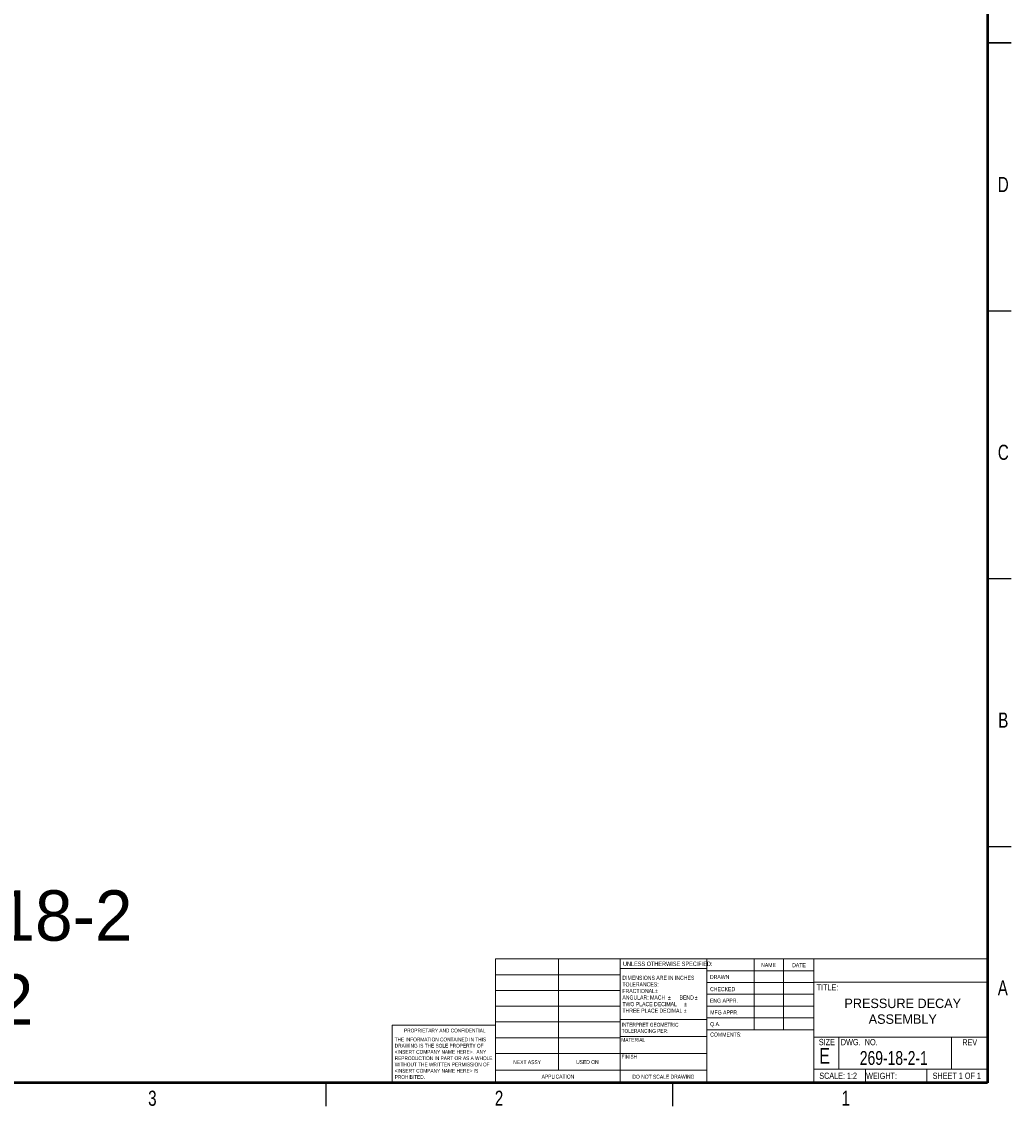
# Model space of a CAD drawing. Header units: inches. Extents: x 0.1 to 43.9, y 0.1 to 33.9.
# Tile 14 of 22: x 28.2 to 43.9, y 0.1 to 17.3. Entities that reach past the tile are written whole.
import ezdxf

# ---------------------------------------------------------------- set-up
doc = ezdxf.new("R2010")
doc.units = ezdxf.units.IN
doc.header["$MEASUREMENT"] = 0
doc.styles.add('SLDTEXTSTYLE0', font='TXT', dxfattribs={"width": 0.75})
doc.styles.add('SLDTEXTSTYLE1', font='TXT', dxfattribs={"width": 0.6875})
doc.styles.add('SLDTEXTSTYLE2', font='TXT', dxfattribs={"width": 0.694444})

# ---------------------------------------------------------------- blocks, each defined once
blk = doc.blocks.new('SW_NOTE_0')
at = {"color": 0, "linetype": 'Continuous', "lineweight": 0, "char_height": 0.06, "attachment_point": 1, "style": 'SLDTEXTSTYLE0'}
for s, insert in [('INTERPRET GEOMETRIC', (0, 0.077)), ('TOLERANCING PER:', (0, -0.022))]:
    blk.add_mtext(s, dxfattribs=dict(at, insert=insert))
blk = doc.blocks.new('SW_NOTE_1')
at = {"color": 0, "linetype": 'Continuous', "lineweight": 0, "char_height": 0.065, "attachment_point": 1, "style": 'SLDTEXTSTYLE0'}
for s, insert in [('DIMENSIONS ARE IN INCHES', (0, 0.084)), ('TOLERANCES:', (0, -0.021)), ('FRACTIONAL', (0, -0.125)), ('%%p', (0.518, -0.125)), ('ANGULAR: MACH', (0, -0.229)), ('TWO PLACE DECIMAL', (0, -0.334)), ('%%p', (0.723, -0.229)), ('BEND', (0.907, -0.229)), ('%%p', (0.979, -0.334)), ('%%p', (1.148, -0.229)), ('THREE PLACE DECIMAL', (0, -0.438)), ('%%p', (0.974, -0.438))]:
    blk.add_mtext(s, dxfattribs=dict(at, insert=insert))
blk = doc.blocks.new('SW_NOTE_2')
at = {"color": 0, "linetype": 'Continuous', "lineweight": 0, "char_height": 0.06, "attachment_point": 1, "style": 'SLDTEXTSTYLE0'}
for s, insert in [('THE INFORMATION CONTAINED IN THIS', (0, 0.077)), ('<INSERT COMPANY NAME HERE>.  ANY', (0, -0.121)), ('DRAWING IS THE SOLE PROPERTY OF', (0, -0.022)), ('WITHOUT THE WRITTEN PERMISSION OF', (0, -0.32)), ('REPRODUCTION IN PART OR AS A WHOLE', (0, -0.221)), ('<INSERT COMPANY NAME HERE> IS', (0, -0.42)), ('PROHIBITED.', (0, -0.519))]:
    blk.add_mtext(s, dxfattribs=dict(at, insert=insert))

msp = doc.modelspace()

# ---------------------------------------------------------------- linework, layer by layer
at = {"color": 7, "linetype": 'Continuous', "lineweight": 50}
for p, q in [((43.5, 33.5), (43.5, 0.5)), ((43.5, 0.5), (0.5, 0.5))]:
    msp.add_line(p, q, dxfattribs=at)
at = {"color": 7, "linetype": 'Continuous', "lineweight": 25}
for p, q in [((43.875, 17), (43.5, 17)), ((43.5, 17), (43.875, 17)), ((43.5, 12.75), (43.875, 12.75)), ((43.5, 8.5), (43.875, 8.5)), ((43.5, 4.25), (43.875, 4.25)), ((33, 0.5), (33, 0.125)), ((38.5, 0.5), (38.5, 0.125))]:
    msp.add_line(p, q, dxfattribs=at)
at = {"color": 7, "linetype": 'Continuous', "lineweight": 18}
for p, q in [((35.691, 2.464), (43.5, 2.464)), ((35.691, 0.5), (35.691, 2.464)), ((36.689, 2.464), (36.689, 0.696)), ((37.668, 0.5), (37.668, 2.464)), ((39.045, 2.464), (39.045, 0.5)), ((39.794, 2.464), (39.794, 1.339)), ((40.262, 2.464), (40.262, 1.339)), ((40.741, 2.464), (40.741, 0.5)), ((39.045, 2.31), (37.668, 2.31)), ((39.045, 2.277), (40.741, 2.277)), ((35.691, 2.214), (37.668, 2.214)), ((39.045, 2.089), (40.741, 2.089)), ((40.741, 2.097), (43.5, 2.097)), ((35.691, 1.964), (37.668, 1.964)), ((39.045, 1.902), (40.741, 1.902)), ((35.691, 1.714), (37.668, 1.714)), ((40.741, 1.714), (39.045, 1.714)), ((34.054, 0.5), (34.054, 1.414)), ((35.691, 1.414), (34.054, 1.414)), ((35.691, 1.464), (37.668, 1.464)), ((37.668, 1.504), (39.05, 1.504)), ((40.741, 1.527), (39.045, 1.527)), ((35.691, 1.214), (37.668, 1.214)), ((37.668, 1.234), (39.05, 1.234)), ((40.741, 1.339), (39.05, 1.339)), ((40.741, 1.22), (43.5, 1.22)), ((41.137, 1.22), (41.137, 0.713)), ((42.928, 1.22), (42.928, 0.713)), ((35.691, 0.964), (37.668, 0.964)), ((37.668, 0.964), (39.045, 0.964)), ((35.691, 0.696), (39.045, 0.696)), ((40.741, 0.713), (43.5, 0.713)), ((41.564, 0.713), (41.564, 0.5)), ((42.536, 0.713), (42.536, 0.5))]:
    msp.add_line(p, q, dxfattribs=at)

# ---------------------------------------------------------------- block references
at = {"color": 7, "linetype": 'Continuous', "lineweight": 0}
for name, p in [('SW_NOTE_1', (37.705, 2.113)), ('SW_NOTE_0', (37.693, 1.373)), ('SW_NOTE_2', (34.093, 1.139))]:
    msp.add_blockref(name, p, dxfattribs=at)

# ---------------------------------------------------------------- texts
for s, insert, char_height, attachment_point, style in [('D', (43.747, 14.874), 0.24, 2, 'SLDTEXTSTYLE0'), ('C', (43.748, 10.624), 0.24, 2, 'SLDTEXTSTYLE0'), ('B', (43.748, 6.374), 0.24, 2, 'SLDTEXTSTYLE0'), ('UNLESS OTHERWISE SPECIFIED:', (37.715, 2.421), 0.07, 1, 'SLDTEXTSTYLE0'), ('NAME', (39.906, 2.399), 0.065, 1, 'SLDTEXTSTYLE0'), ('DATE', (40.398, 2.397), 0.065, 1, 'SLDTEXTSTYLE0'), ('DRAWN', (39.094, 2.21), 0.065, 1, 'SLDTEXTSTYLE0'), ('A', (43.74, 2.124), 0.24, 2, 'SLDTEXTSTYLE0'), ('CHECKED', (39.096, 2.017), 0.065, 1, 'SLDTEXTSTYLE0'), ('TITLE:', (40.787, 2.063), 0.1, 1, 'SLDTEXTSTYLE0'), ('ENG APPR.', (39.094, 1.835), 0.065, 1, 'SLDTEXTSTYLE0'), ('MFG APPR.', (39.099, 1.647), 0.065, 1, 'SLDTEXTSTYLE0'), ('Q.A.', (39.097, 1.462), 0.065, 1, 'SLDTEXTSTYLE0'), ('PROPRIETARY AND CONFIDENTIAL', (34.241, 1.358), 0.06, 1, 'SLDTEXTSTYLE0'), ('MATERIAL', (37.688, 1.211), 0.06, 1, 'SLDTEXTSTYLE0'), ('COMMENTS:', (39.098, 1.296), 0.065, 1, 'SLDTEXTSTYLE0'), ('SIZE', (40.822, 1.195), 0.1, 1, 'SLDTEXTSTYLE0'), ('E', (40.83, 1.052), 0.25, 1, 'SLDTEXTSTYLE0'), ('DWG.  NO.', (41.169, 1.194), 0.1, 1, 'SLDTEXTSTYLE2'), ('REV', (43.098, 1.19), 0.1, 1, 'SLDTEXTSTYLE0'), ('FINISH', (37.691, 0.942), 0.06, 1, 'SLDTEXTSTYLE0'), ('NEXT ASSY', (35.974, 0.857), 0.0625, 1, 'SLDTEXTSTYLE0'), ('USED ON', (36.971, 0.858), 0.0625, 1, 'SLDTEXTSTYLE0'), ('APPLICATION', (36.423, 0.628), 0.0625, 1, 'SLDTEXTSTYLE0'), ('DO NOT SCALE DRAWING', (38.356, 0.626), 0.0625, 2, 'SLDTEXTSTYLE0'), ('SCALE: 1:2', (40.829, 0.66), 0.1, 1, 'SLDTEXTSTYLE0'), ('WEIGHT:', (41.572, 0.657), 0.1, 1, 'SLDTEXTSTYLE0'), ('SHEET 1 OF 1', (42.627, 0.66), 0.1, 1, 'SLDTEXTSTYLE1'), ('3', (30.248, 0.373), 0.24, 2, 'SLDTEXTSTYLE0'), ('2', (35.748, 0.373), 0.24, 2, 'SLDTEXTSTYLE0'), ('1', (41.248, 0.373), 0.24, 2, 'SLDTEXTSTYLE0')]:
    msp.add_mtext(s, dxfattribs=dict(at, insert=insert, char_height=char_height, attachment_point=attachment_point, style=style))
at = {"attachment_point": 2}
for s, width, gutter_width, insert, char_height in [('MACHINE 269-18-2\\PLINE #1 & #2', 12.0931, 0.069, (25.177, 3.553), 0.8), ('PRESSURE DECAY\\PASSEMBLY', 2.19944, 0.625, (42.153, 1.834), 0.15)]:
    msp.add_mtext_dynamic_manual_height_columns(s, width=width, gutter_width=gutter_width, heights=[0], dxfattribs=dict(at, insert=insert, char_height=char_height))
at = {"color": 7, "linetype": 'Continuous', "lineweight": 0, "ltscale": 0.25, "insert": (42.011, 1.002), "char_height": 0.22, "attachment_point": 2, "style": 'SLDTEXTSTYLE0'}
msp.add_mtext('269-18-2-1', dxfattribs=at)

doc.saveas('drawing.dxf')
